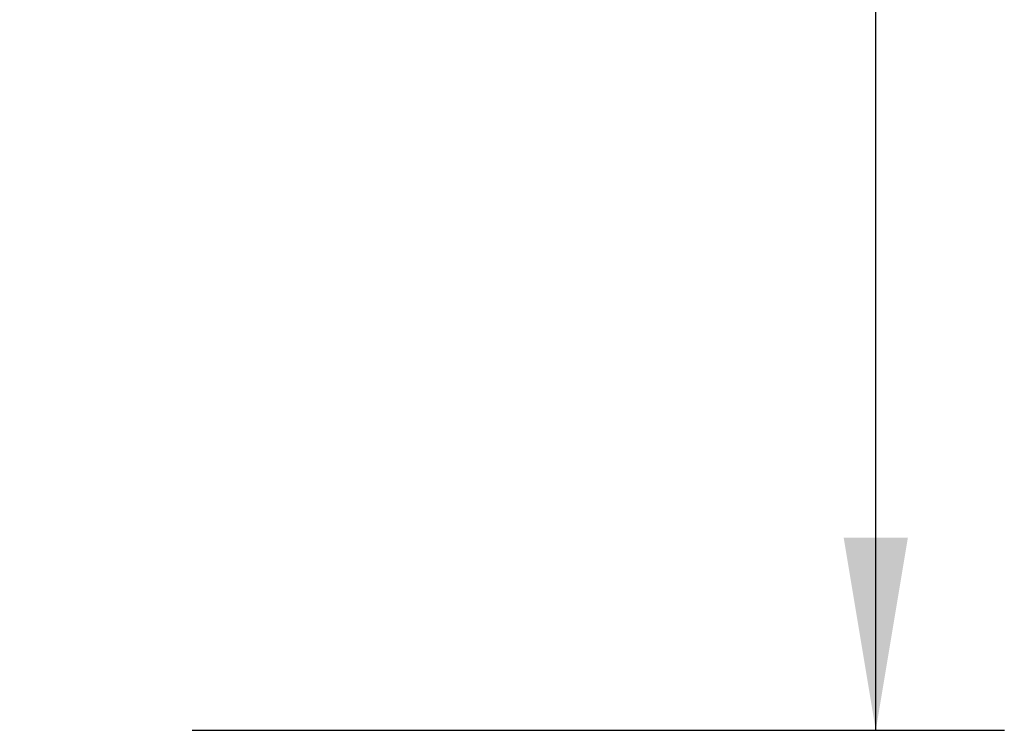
# Model space of a CAD drawing. Header units: millimetres. Extents: x 0 to 420, y 0 to 297.
# Tile 62 of 81: x 333 to 348, y 166 to 177. Entities that reach past the tile are written whole.
import ezdxf

# ---------------------------------------------------------------- set-up
doc = ezdxf.new("R2010")
doc.units = ezdxf.units.MM
doc.layers.add('QUOTE', color=174, linetype='Continuous')
doc.styles.add('SLDTEXTSTYLE3', font='TXT', dxfattribs={"width": 0.75})
doc.dimstyles.new('SLDDIMSTYLE0', dxfattribs={"dimtxt": 3, "dimasz": 3, "dimexe": 0, "dimexo": 0.0625, "dimgap": 0.75, "dimtad": 1, "dimlfac": 9.583032, "dimrnd": 1e-09, "dimzin": 12, "dimdsep": 46, "dimtxsty": 'SLDTEXTSTYLE3', "dimsah": 1, "dimcen": 0.09, "dimadec": 0, "dimazin": 3, "dimtfac": 1, "dimtdec": 3, "dimtofl": 0, "dimtmove": 0, "dimatfit": 3, "dimfxl": 0, "dimfrac": 2, "dimtolj": 1, "dimtzin": 12, "dimarcsym": 0})

# ---------------------------------------------------------------- blocks, each defined once
blk = doc.blocks.new('_D_2')
at = {"layer": 'QUOTE'}
for p, q in [((322.79, 261.146), (348.42, 261.146)), ((346.42, 166.28), (346.42, 261.146)), ((335.788, 166.28), (348.42, 166.28))]:
    blk.add_line(p, q, dxfattribs=at)
for points in [[(346.42, 261.146), (345.92, 258.146), (346.92, 258.146)], [(346.42, 166.28), (346.92, 169.28), (345.92, 169.28)]]:
    blk.add_solid(points, dxfattribs=at)
at = {"layer": 'QUOTE', "insert": (342.552, 208.725), "char_height": 3, "attachment_point": 1, "rotation": 90, "style": 'SLDTEXTSTYLE3'}
blk.add_mtext('909,1', dxfattribs=at)

msp = doc.modelspace()

# ---------------------------------------------------------------- dimensions: what is measured, and where the dimension line sits
at = {"layer": 'QUOTE'}
dim = msp.add_linear_dim(base=(346.4196, 261.1457), p1=(333.7879, 166.2801), p2=(320.7898, 261.1457), angle=90, dimstyle='SLDDIMSTYLE0', dxfattribs=at)
dim.commit()
dim.dimension.update_dxf_attribs({"geometry": '_D_2', "text_midpoint": (346.4196, 213.7129), "dimtype": 160})

doc.saveas('drawing.dxf')
